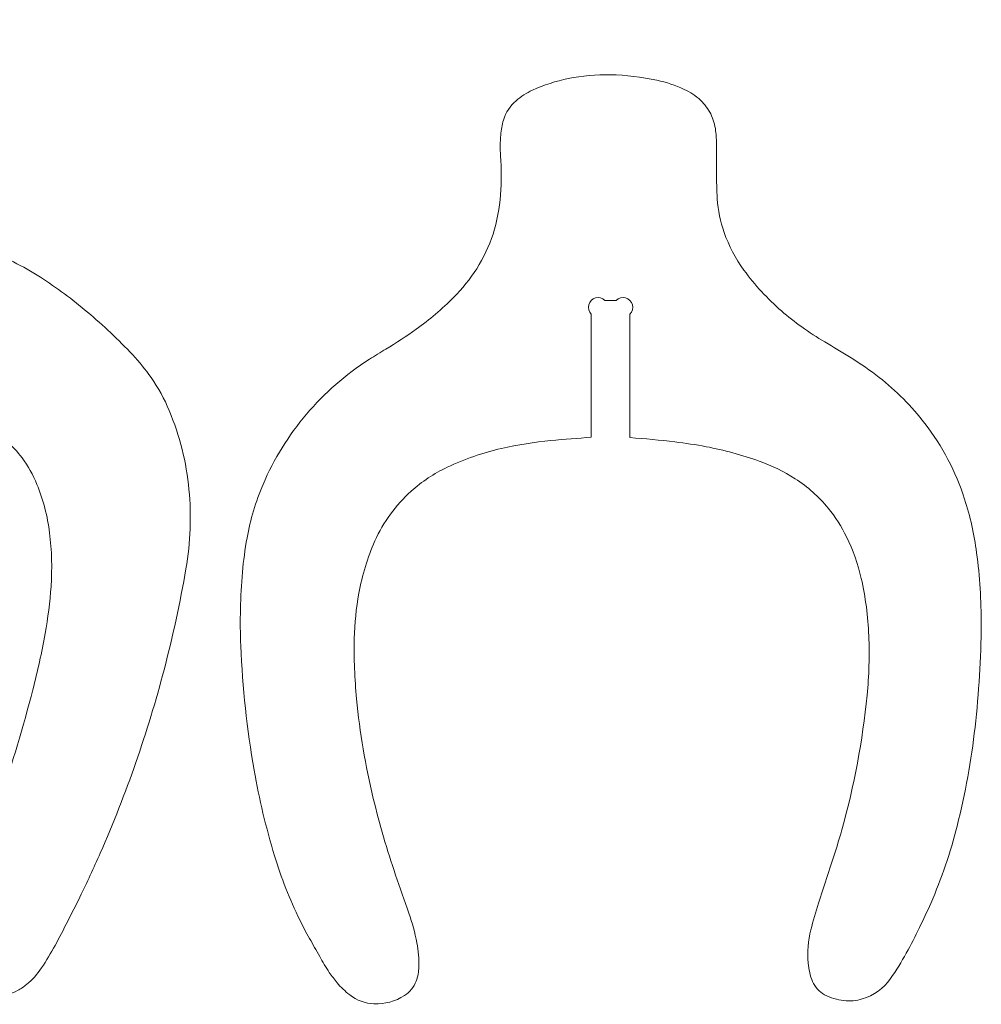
# Model space of a CAD drawing. Header units: centimetres. Extents: x -10 to 15.9, y -10.7 to 11.5.
# Tile 47 of 47: x 6.9 to 9.8, y 8.2 to 11.2. Entities that reach past the tile are written whole.
import ezdxf

# ---------------------------------------------------------------- set-up
doc = ezdxf.new("R2010")
doc.units = ezdxf.units.CM
doc.header["$MEASUREMENT"] = 0
doc.layers.add('Layer 1', color=7, linetype='Continuous')

msp = doc.modelspace()

# ---------------------------------------------------------------- linework, layer by layer
at = {"layer": 'Layer 1', "color": 18, "lineweight": 9}
for points, knots in [([(6.35057, 10.02701), (6.35057, 10.02701), (6.35057, 10.37732), (6.35057, 10.37732), (6.35057, 10.37732), (6.35788, 10.38464), (6.36074, 10.3953), (6.35806, 10.40529), (6.35806, 10.40529), (6.35538, 10.41529), (6.34758, 10.42309), (6.33759, 10.42577), (6.33759, 10.42577), (6.32759, 10.42845), (6.31693, 10.42559), (6.30961, 10.41828), (6.30961, 10.41828), (6.30961, 10.41828), (6.27569, 10.41828), (6.27569, 10.41828), (6.27569, 10.41828), (6.26837, 10.42559), (6.25771, 10.42845), (6.24771, 10.42577), (6.24771, 10.42577), (6.23772, 10.42309), (6.22991, 10.41529), (6.22724, 10.40529), (6.22724, 10.40529), (6.22456, 10.3953), (6.22742, 10.38464), (6.23473, 10.37732), (6.23473, 10.37732), (6.23473, 10.37732), (6.23473, 10.0338), (6.23473, 10.0338), (6.23473, 10.0338), (6.18321, 10.03206), (6.13177, 10.0286), (6.08048, 10.02342), (6.08048, 10.02342), (6.03011, 10.01834), (5.98019, 10.00963), (5.93107, 9.99737), (5.93107, 9.99737), (5.88585, 9.98608), (5.84177, 9.97066), (5.79937, 9.95131), (5.79937, 9.95131), (5.76839, 9.93717), (5.73931, 9.91918), (5.71282, 9.89777), (5.71282, 9.89777), (5.6754, 9.8675), (5.64494, 9.82954), (5.62351, 9.78644), (5.62351, 9.78644), (5.60428, 9.74776), (5.58975, 9.70692), (5.58023, 9.66478), (5.58023, 9.66478), (5.56885, 9.61441), (5.56336, 9.5629), (5.56385, 9.51126), (5.56385, 9.51126), (5.56427, 9.46707), (5.56778, 9.42296), (5.57434, 9.37925), (5.57434, 9.37925), (5.58229, 9.32626), (5.59258, 9.27366), (5.60518, 9.22158), (5.60518, 9.22158), (5.63043, 9.1172), (5.65946, 9.01377), (5.69219, 8.91149), (5.69219, 8.91149), (5.7106, 8.85398), (5.73002, 8.7968), (5.75043, 8.73998), (5.75043, 8.73998), (5.7706, 8.68382), (5.79176, 8.62802), (5.81391, 8.57261), (5.81391, 8.57261), (5.83083, 8.5303), (5.84747, 8.48788), (5.86386, 8.44537), (5.86386, 8.44537), (5.8712, 8.42632), (5.8768, 8.40665), (5.88061, 8.3866), (5.88061, 8.3866), (5.88582, 8.35921), (5.88571, 8.33106), (5.8803, 8.30372), (5.8803, 8.30372), (5.87654, 8.28465), (5.86748, 8.26703), (5.85417, 8.25287), (5.85417, 8.25287), (5.84212, 8.24003), (5.82694, 8.23052), (5.81012, 8.22528), (5.81012, 8.22528), (5.77367, 8.2139), (5.73431, 8.21616), (5.69939, 8.2316), (5.69939, 8.2316), (5.68264, 8.23901), (5.66703, 8.24876), (5.65304, 8.26056), (5.65304, 8.26056), (5.63072, 8.27937), (5.61144, 8.30152), (5.59589, 8.32622), (5.59589, 8.32622), (5.56029, 8.38274), (5.52719, 8.44082), (5.4967, 8.50026), (5.4967, 8.50026), (5.4319, 8.62657), (5.37531, 8.75695), (5.3273, 8.89055), (5.3273, 8.89055), (5.28692, 9.00287), (5.25143, 9.11691), (5.22091, 9.2323), (5.22091, 9.2323), (5.20584, 9.2893), (5.19232, 9.34669), (5.18037, 9.40442), (5.18037, 9.40442), (5.17048, 9.45216), (5.16235, 9.50025), (5.15599, 9.54859), (5.15599, 9.54859), (5.14693, 9.61739), (5.14625, 9.68705), (5.15394, 9.75602), (5.15394, 9.75602), (5.16243, 9.83203), (5.18181, 9.90644), (5.21149, 9.97693), (5.21149, 9.97693), (5.22507, 10.00918), (5.24194, 10.03995), (5.26182, 10.06874), (5.26182, 10.06874), (5.27078, 10.0817), (5.28041, 10.09419), (5.29067, 10.10615), (5.29067, 10.10615), (5.32279, 10.14357), (5.3565, 10.17961), (5.3917, 10.21416), (5.3917, 10.21416), (5.44048, 10.26205), (5.49268, 10.30635), (5.54785, 10.34671), (5.54785, 10.34671), (5.58065, 10.37069), (5.61511, 10.39232), (5.65097, 10.41142), (5.65097, 10.41142), (5.67346, 10.4234), (5.69668, 10.43397), (5.72048, 10.44306), (5.72048, 10.44306), (5.7443, 10.45216), (5.76727, 10.46336), (5.78911, 10.47654), (5.78911, 10.47654), (5.82845, 10.50026), (5.86366, 10.53021), (5.89341, 10.56522), (5.89341, 10.56522), (5.9162, 10.59205), (5.93299, 10.62343), (5.94266, 10.65729), (5.94266, 10.65729), (5.94605, 10.66914), (5.94841, 10.68125), (5.94971, 10.6935), (5.94971, 10.6935), (5.95102, 10.70584), (5.95127, 10.71827), (5.95046, 10.73066), (5.95046, 10.73066), (5.95039, 10.73176), (5.95029, 10.73287), (5.95015, 10.73397), (5.95015, 10.73397), (5.95002, 10.73507), (5.94993, 10.73618), (5.94988, 10.73728), (5.94988, 10.73728), (5.94988, 10.73728), (5.94848, 11.00288), (5.94848, 11.00288), (5.94848, 11.00288), (5.94903, 11.01465), (5.9517, 11.02622), (5.95634, 11.03704), (5.95634, 11.03704), (5.96611, 11.0598), (5.9818, 11.07954), (6.00177, 11.0942), (6.00177, 11.0942), (6.01308, 11.1025), (6.02548, 11.10922), (6.03861, 11.11417), (6.03861, 11.11417), (6.06108, 11.12264), (6.08419, 11.12931), (6.10771, 11.13413), (6.10771, 11.13413), (6.13829, 11.14039), (6.16927, 11.14458), (6.20041, 11.14669), (6.20041, 11.14669), (6.27371, 11.15165), (6.3473, 11.1505), (6.4204, 11.14325), (6.4204, 11.14325), (6.45289, 11.14003), (6.48492, 11.13312), (6.51585, 11.12266), (6.51585, 11.12266), (6.53546, 11.11603), (6.5537, 11.10589), (6.5697, 11.09276), (6.5697, 11.09276), (6.58282, 11.08198), (6.59362, 11.06863), (6.60142, 11.05355), (6.60142, 11.05355), (6.60899, 11.0389), (6.61341, 11.02283), (6.61437, 11.00637), (6.61437, 11.00637), (6.61437, 11.00637), (6.61577, 10.74076), (6.61577, 10.74076), (6.61577, 10.74076), (6.61545, 10.73404), (6.6151, 10.72732), (6.61472, 10.72059), (6.61472, 10.72059), (6.61444, 10.71577), (6.61446, 10.71094), (6.61479, 10.70613), (6.61479, 10.70613), (6.61713, 10.67133), (6.62796, 10.63765), (6.64636, 10.60802), (6.64636, 10.60802), (6.65805, 10.5892), (6.67145, 10.57149), (6.68641, 10.55513), (6.68641, 10.55513), (6.71228, 10.52683), (6.74164, 10.50195), (6.7738, 10.48107), (6.7738, 10.48107), (6.78607, 10.47311), (6.79926, 10.46667), (6.81309, 10.4619), (6.81309, 10.4619), (6.87173, 10.44167), (6.9277, 10.41439), (6.97976, 10.38067), (6.97976, 10.38067), (7.02883, 10.34889), (7.07584, 10.31403), (7.12051, 10.27632), (7.12051, 10.27632), (7.16806, 10.23617), (7.2133, 10.19337), (7.256, 10.14811), (7.256, 10.14811), (7.27595, 10.12696), (7.29429, 10.10435), (7.31087, 10.08046), (7.31087, 10.08046), (7.33241, 10.04941), (7.35061, 10.01617), (7.36516, 9.98129), (7.36516, 9.98129), (7.39661, 9.90593), (7.41654, 9.82625), (7.42428, 9.74497), (7.42428, 9.74497), (7.42801, 9.70579), (7.42913, 9.6664), (7.42763, 9.62707), (7.42763, 9.62707), (7.42611, 9.58718), (7.42197, 9.54743), (7.41525, 9.50808), (7.41525, 9.50808), (7.39786, 9.40637), (7.37605, 9.30545), (7.34991, 9.20563), (7.34991, 9.20563), (7.30073, 9.0179), (7.23681, 8.83432), (7.15876, 8.65664), (7.15876, 8.65664), (7.13933, 8.6124), (7.11899, 8.56856), (7.09777, 8.52514), (7.09777, 8.52514), (7.07396, 8.47645), (7.04928, 8.42819), (7.02372, 8.3804), (7.02372, 8.3804), (7.01133, 8.35722), (6.99776, 8.33469), (6.98307, 8.3129), (6.98307, 8.3129), (6.9706, 8.29439), (6.9556, 8.27773), (6.9385, 8.26339), (6.9385, 8.26339), (6.93001, 8.25628), (6.92084, 8.25003), (6.91112, 8.24474), (6.91112, 8.24474), (6.90164, 8.23959), (6.89165, 8.23541), (6.88133, 8.23229), (6.88133, 8.23229), (6.85663, 8.22482), (6.83068, 8.22237), (6.80502, 8.22507), (6.80502, 8.22507), (6.77734, 8.22798), (6.75188, 8.2416), (6.73409, 8.26301), (6.73409, 8.26301), (6.72111, 8.27863), (6.71267, 8.29753), (6.7097, 8.31762), (6.7097, 8.31762), (6.7069, 8.33651), (6.70679, 8.3557), (6.70935, 8.37462), (6.70935, 8.37462), (6.71119, 8.38817), (6.71402, 8.40158), (6.7178, 8.41472), (6.7178, 8.41472), (6.72511, 8.44008), (6.73337, 8.46515), (6.74257, 8.48988), (6.74257, 8.48988), (6.76106, 8.53961), (6.77942, 8.58939), (6.79764, 8.63921), (6.79764, 8.63921), (6.81918, 8.69808), (6.83981, 8.75727), (6.85953, 8.81677), (6.85953, 8.81677), (6.89554, 8.92538), (6.92805, 9.03511), (6.95701, 9.14581), (6.95701, 9.14581), (6.97152, 9.20127), (6.98386, 9.25728), (6.994, 9.3137), (6.994, 9.3137), (7.00242, 9.36052), (7.00827, 9.40776), (7.01153, 9.45521), (7.01153, 9.45521), (7.0152, 9.5085), (7.01373, 9.56201), (7.00714, 9.61502), (7.00714, 9.61502), (7.00094, 9.66499), (6.98821, 9.71393), (6.96928, 9.7606), (6.96928, 9.7606), (6.95784, 9.78878), (6.94289, 9.81539), (6.92477, 9.83981), (6.92477, 9.83981), (6.89765, 9.87636), (6.8633, 9.90692), (6.82383, 9.92961), (6.82383, 9.92961), (6.78715, 9.95069), (6.7483, 9.96772), (6.70793, 9.9804), (6.70793, 9.9804), (6.66636, 9.99347), (6.6238, 10.00313), (6.58066, 10.00931), (6.58066, 10.00931), (6.51705, 10.01842), (6.45299, 10.02402), (6.38876, 10.0261), (6.38876, 10.0261), (6.3824, 10.02631), (6.37603, 10.02647), (6.36967, 10.0266), (6.36967, 10.0266), (6.3633, 10.02672), (6.35693, 10.02686), (6.35057, 10.02701)], [0, 0, 0, 0, 0.0096154, 0.0096154, 0.0096154, 0.0096154, 0.0192308, 0.0192308, 0.0192308, 0.0192308, 0.0288462, 0.0288462, 0.0288462, 0.0288462, 0.0384615, 0.0384615, 0.0384615, 0.0384615, 0.0480769, 0.0480769, 0.0480769, 0.0480769, 0.0576923, 0.0576923, 0.0576923, 0.0576923, 0.0673077, 0.0673077, 0.0673077, 0.0673077, 0.0769231, 0.0769231, 0.0769231, 0.0769231, 0.0865385, 0.0865385, 0.0865385, 0.0865385, 0.0961538, 0.0961538, 0.0961538, 0.0961538, 0.1057692, 0.1057692, 0.1057692, 0.1057692, 0.1153846, 0.1153846, 0.1153846, 0.1153846, 0.125, 0.125, 0.125, 0.125, 0.1346154, 0.1346154, 0.1346154, 0.1346154, 0.1442308, 0.1442308, 0.1442308, 0.1442308, 0.1538462, 0.1538462, 0.1538462, 0.1538462, 0.1634615, 0.1634615, 0.1634615, 0.1634615, 0.1730769, 0.1730769, 0.1730769, 0.1730769, 0.1826923, 0.1826923, 0.1826923, 0.1826923, 0.1923077, 0.1923077, 0.1923077, 0.1923077, 0.2019231, 0.2019231, 0.2019231, 0.2019231, 0.2115385, 0.2115385, 0.2115385, 0.2115385, 0.2211538, 0.2211538, 0.2211538, 0.2211538, 0.2307692, 0.2307692, 0.2307692, 0.2307692, 0.2403846, 0.2403846, 0.2403846, 0.2403846, 0.25, 0.25, 0.25, 0.25, 0.2596154, 0.2596154, 0.2596154, 0.2596154, 0.2692308, 0.2692308, 0.2692308, 0.2692308, 0.2788462, 0.2788462, 0.2788462, 0.2788462, 0.2884615, 0.2884615, 0.2884615, 0.2884615, 0.2980769, 0.2980769, 0.2980769, 0.2980769, 0.3076923, 0.3076923, 0.3076923, 0.3076923, 0.3173077, 0.3173077, 0.3173077, 0.3173077, 0.3269231, 0.3269231, 0.3269231, 0.3269231, 0.3365385, 0.3365385, 0.3365385, 0.3365385, 0.3461538, 0.3461538, 0.3461538, 0.3461538, 0.3557692, 0.3557692, 0.3557692, 0.3557692, 0.3653846, 0.3653846, 0.3653846, 0.3653846, 0.375, 0.375, 0.375, 0.375, 0.3846154, 0.3846154, 0.3846154, 0.3846154, 0.3942308, 0.3942308, 0.3942308, 0.3942308, 0.4038462, 0.4038462, 0.4038462, 0.4038462, 0.4134615, 0.4134615, 0.4134615, 0.4134615, 0.4230769, 0.4230769, 0.4230769, 0.4230769, 0.4326923, 0.4326923, 0.4326923, 0.4326923, 0.4423077, 0.4423077, 0.4423077, 0.4423077, 0.4519231, 0.4519231, 0.4519231, 0.4519231, 0.4615385, 0.4615385, 0.4615385, 0.4615385, 0.4711538, 0.4711538, 0.4711538, 0.4711538, 0.4807692, 0.4807692, 0.4807692, 0.4807692, 0.4903846, 0.4903846, 0.4903846, 0.4903846, 0.5, 0.5, 0.5, 0.5, 0.5096154, 0.5096154, 0.5096154, 0.5096154, 0.5192308, 0.5192308, 0.5192308, 0.5192308, 0.5288462, 0.5288462, 0.5288462, 0.5288462, 0.5384615, 0.5384615, 0.5384615, 0.5384615, 0.5480769, 0.5480769, 0.5480769, 0.5480769, 0.5576923, 0.5576923, 0.5576923, 0.5576923, 0.5673077, 0.5673077, 0.5673077, 0.5673077, 0.5769231, 0.5769231, 0.5769231, 0.5769231, 0.5865385, 0.5865385, 0.5865385, 0.5865385, 0.5961538, 0.5961538, 0.5961538, 0.5961538, 0.6057692, 0.6057692, 0.6057692, 0.6057692, 0.6153846, 0.6153846, 0.6153846, 0.6153846, 0.625, 0.625, 0.625, 0.625, 0.6346154, 0.6346154, 0.6346154, 0.6346154, 0.6442308, 0.6442308, 0.6442308, 0.6442308, 0.6538462, 0.6538462, 0.6538462, 0.6538462, 0.6634615, 0.6634615, 0.6634615, 0.6634615, 0.6730769, 0.6730769, 0.6730769, 0.6730769, 0.6826923, 0.6826923, 0.6826923, 0.6826923, 0.6923077, 0.6923077, 0.6923077, 0.6923077, 0.7019231, 0.7019231, 0.7019231, 0.7019231, 0.7115385, 0.7115385, 0.7115385, 0.7115385, 0.7211538, 0.7211538, 0.7211538, 0.7211538, 0.7307692, 0.7307692, 0.7307692, 0.7307692, 0.7403846, 0.7403846, 0.7403846, 0.7403846, 0.75, 0.75, 0.75, 0.75, 0.7596154, 0.7596154, 0.7596154, 0.7596154, 0.7692308, 0.7692308, 0.7692308, 0.7692308, 0.7788462, 0.7788462, 0.7788462, 0.7788462, 0.7884615, 0.7884615, 0.7884615, 0.7884615, 0.7980769, 0.7980769, 0.7980769, 0.7980769, 0.8076923, 0.8076923, 0.8076923, 0.8076923, 0.8173077, 0.8173077, 0.8173077, 0.8173077, 0.8269231, 0.8269231, 0.8269231, 0.8269231, 0.8365385, 0.8365385, 0.8365385, 0.8365385, 0.8461538, 0.8461538, 0.8461538, 0.8461538, 0.8557692, 0.8557692, 0.8557692, 0.8557692, 0.8653846, 0.8653846, 0.8653846, 0.8653846, 0.875, 0.875, 0.875, 0.875, 0.8846154, 0.8846154, 0.8846154, 0.8846154, 0.8942308, 0.8942308, 0.8942308, 0.8942308, 0.9038462, 0.9038462, 0.9038462, 0.9038462, 0.9134615, 0.9134615, 0.9134615, 0.9134615, 0.9230769, 0.9230769, 0.9230769, 0.9230769, 0.9326923, 0.9326923, 0.9326923, 0.9326923, 0.9423077, 0.9423077, 0.9423077, 0.9423077, 0.9519231, 0.9519231, 0.9519231, 0.9519231, 0.9615385, 0.9615385, 0.9615385, 0.9615385, 0.9711538, 0.9711538, 0.9711538, 0.9711538, 0.9807692, 0.9807692, 0.9807692, 0.9807692, 1, 1, 1, 1]), ([(8.74404, 9.90039), (8.74404, 9.90039), (8.74403, 10.2703), (8.74403, 10.2703), (8.74403, 10.2703), (8.75135, 10.27762), (8.7542, 10.28828), (8.75152, 10.29828), (8.75152, 10.29828), (8.74885, 10.30827), (8.74104, 10.31607), (8.73105, 10.31875), (8.73105, 10.31875), (8.72105, 10.32143), (8.71039, 10.31857), (8.70308, 10.31126), (8.70308, 10.31126), (8.70308, 10.31126), (8.66915, 10.31126), (8.66915, 10.31126), (8.66915, 10.31126), (8.66183, 10.31857), (8.65117, 10.32143), (8.64118, 10.31875), (8.64118, 10.31875), (8.63118, 10.31607), (8.62338, 10.30827), (8.6207, 10.29828), (8.6207, 10.29828), (8.61802, 10.28828), (8.62088, 10.27762), (8.62819, 10.2703), (8.62819, 10.2703), (8.62819, 10.2703), (8.62819, 9.90137), (8.62819, 9.90137), (8.62819, 9.90137), (8.58793, 9.89872), (8.5477, 9.89552), (8.50752, 9.89178), (8.50752, 9.89178), (8.45763, 9.88713), (8.40811, 9.87919), (8.35926, 9.86803), (8.35926, 9.86803), (8.3033, 9.85524), (8.24892, 9.83638), (8.19706, 9.81177), (8.19706, 9.81177), (8.15775, 9.79311), (8.12135, 9.76886), (8.089, 9.73976), (8.089, 9.73976), (8.0429, 9.6983), (8.00605, 9.64763), (7.98083, 9.59099), (7.98083, 9.59099), (7.95861, 9.54108), (7.94247, 9.48868), (7.93276, 9.43492), (7.93276, 9.43492), (7.92467, 9.39015), (7.92011, 9.34482), (7.91913, 9.29934), (7.91913, 9.29934), (7.91781, 9.23893), (7.92007, 9.1785), (7.92588, 9.11835), (7.92588, 9.11835), (7.93558, 9.01797), (7.9523, 8.9184), (7.97593, 8.82035), (7.97593, 8.82035), (7.99461, 8.74284), (8.01694, 8.66625), (8.04284, 8.59084), (8.04284, 8.59084), (8.05586, 8.55292), (8.06902, 8.51505), (8.08231, 8.47722), (8.08231, 8.47722), (8.09257, 8.44805), (8.1006, 8.41814), (8.10635, 8.38776), (8.10635, 8.38776), (8.11082, 8.36409), (8.11283, 8.34002), (8.11233, 8.31594), (8.11233, 8.31594), (8.11203, 8.30135), (8.10921, 8.28692), (8.10399, 8.27329), (8.10399, 8.27329), (8.0972, 8.25556), (8.08496, 8.24044), (8.06904, 8.23011), (8.06904, 8.23011), (8.04202, 8.21257), (8.0102, 8.2039), (7.97802, 8.20529), (7.97802, 8.20529), (7.9516, 8.20644), (7.92617, 8.2158), (7.90531, 8.23206), (7.90531, 8.23206), (7.89148, 8.24284), (7.8788, 8.25505), (7.8675, 8.26847), (7.8675, 8.26847), (7.85917, 8.27837), (7.8514, 8.28875), (7.84426, 8.29954), (7.84426, 8.29954), (7.83402, 8.31499), (7.8244, 8.33086), (7.81543, 8.34708), (7.81543, 8.34708), (7.80537, 8.36527), (7.79518, 8.38338), (7.78486, 8.40141), (7.78486, 8.40141), (7.77453, 8.41945), (7.76481, 8.43784), (7.75571, 8.45652), (7.75571, 8.45652), (7.72554, 8.51846), (7.70032, 8.58269), (7.68026, 8.64859), (7.68026, 8.64859), (7.65469, 8.73266), (7.63433, 8.81823), (7.61932, 8.90481), (7.61932, 8.90481), (7.59796, 9.02792), (7.58463, 9.1523), (7.57939, 9.27714), (7.57939, 9.27714), (7.57631, 9.35054), (7.57799, 9.42406), (7.58441, 9.49724), (7.58441, 9.49724), (7.58744, 9.53176), (7.59203, 9.56612), (7.59818, 9.60022), (7.59818, 9.60022), (7.60808, 9.65519), (7.62413, 9.70889), (7.646, 9.76029), (7.646, 9.76029), (7.67841, 9.83646), (7.72216, 9.90731), (7.77573, 9.97042), (7.77573, 9.97042), (7.82999, 10.03432), (7.89349, 10.08979), (7.96411, 10.13496), (7.96411, 10.13496), (7.98048, 10.14543), (7.99701, 10.15564), (8.0137, 10.16559), (8.0137, 10.16559), (8.0447, 10.18408), (8.0749, 10.20389), (8.10421, 10.22496), (8.10421, 10.22496), (8.1441, 10.25365), (8.18159, 10.28552), (8.21633, 10.32028), (8.21633, 10.32028), (8.24238, 10.34634), (8.26552, 10.37515), (8.28536, 10.40621), (8.28536, 10.40621), (8.30602, 10.43856), (8.32244, 10.47343), (8.33421, 10.50996), (8.33421, 10.50996), (8.34652, 10.54814), (8.35408, 10.58766), (8.35674, 10.62768), (8.35674, 10.62768), (8.35932, 10.66643), (8.35932, 10.7053), (8.35675, 10.74404), (8.35675, 10.74404), (8.35537, 10.76491), (8.35551, 10.78585), (8.35719, 10.8067), (8.35719, 10.8067), (8.3584, 10.82176), (8.3612, 10.83666), (8.36552, 10.85114), (8.36552, 10.85114), (8.37226, 10.87367), (8.38537, 10.89379), (8.40326, 10.90907), (8.40326, 10.90907), (8.41812, 10.92176), (8.43467, 10.93235), (8.45242, 10.94053), (8.45242, 10.94053), (8.4866, 10.9563), (8.52252, 10.96799), (8.55944, 10.97537), (8.55944, 10.97537), (8.60094, 10.98367), (8.64323, 10.98746), (8.68555, 10.98666), (8.68555, 10.98666), (8.73241, 10.98579), (8.77907, 10.98034), (8.82486, 10.9704), (8.82486, 10.9704), (8.85297, 10.9643), (8.88033, 10.95515), (8.90646, 10.94311), (8.90646, 10.94311), (8.92435, 10.93486), (8.94081, 10.92379), (8.9552, 10.91033), (8.9552, 10.91033), (8.96771, 10.89863), (8.97801, 10.88477), (8.98562, 10.86942), (8.98562, 10.86942), (8.99346, 10.8536), (8.99849, 10.83652), (9.00047, 10.81897), (9.00047, 10.81897), (9.00208, 10.80474), (9.00295, 10.79042), (9.00307, 10.7761), (9.00307, 10.7761), (9.00329, 10.74879), (9.00333, 10.72147), (9.00319, 10.69416), (9.00319, 10.69416), (9.00305, 10.6679), (9.00379, 10.64164), (9.0054, 10.61543), (9.0054, 10.61543), (9.0075, 10.58116), (9.01435, 10.54736), (9.02576, 10.51497), (9.02576, 10.51497), (9.03999, 10.47456), (9.06005, 10.43646), (9.08531, 10.40186), (9.08531, 10.40186), (9.11805, 10.35704), (9.15571, 10.31604), (9.19761, 10.27963), (9.19761, 10.27963), (9.21706, 10.26273), (9.23728, 10.24675), (9.25822, 10.23174), (9.25822, 10.23174), (9.28052, 10.21576), (9.3035, 10.20076), (9.32711, 10.18679), (9.32711, 10.18679), (9.35341, 10.17123), (9.37959, 10.15545), (9.40563, 10.13945), (9.40563, 10.13945), (9.43485, 10.12152), (9.463, 10.10191), (9.48996, 10.08072), (9.48996, 10.08072), (9.54093, 10.04067), (9.58674, 9.99443), (9.62631, 9.94308), (9.62631, 9.94308), (9.67879, 9.875), (9.71909, 9.79832), (9.7454, 9.71649), (9.7454, 9.71649), (9.76223, 9.66412), (9.77433, 9.61034), (9.78154, 9.55581), (9.78154, 9.55581), (9.79096, 9.48451), (9.79548, 9.41264), (9.79507, 9.34072), (9.79507, 9.34072), (9.79478, 9.28998), (9.79311, 9.23926), (9.79008, 9.18861), (9.79008, 9.18861), (9.78699, 9.13686), (9.78252, 9.0852), (9.7767, 9.03369), (9.7767, 9.03369), (9.76542, 8.93392), (9.74749, 8.83499), (9.72302, 8.73761), (9.72302, 8.73761), (9.70309, 8.65827), (9.67668, 8.58069), (9.64406, 8.50566), (9.64406, 8.50566), (9.63348, 8.48132), (9.62232, 8.45723), (9.6106, 8.43342), (9.6106, 8.43342), (9.59797, 8.40776), (9.58479, 8.38237), (9.57105, 8.35729), (9.57105, 8.35729), (9.55662, 8.33093), (9.54078, 8.30538), (9.5236, 8.28073), (9.5236, 8.28073), (9.50325, 8.25153), (9.47357, 8.23008), (9.43945, 8.21992), (9.43945, 8.21992), (9.4215, 8.21457), (9.40264, 8.21288), (9.38402, 8.21495), (9.38402, 8.21495), (9.36397, 8.21718), (9.34451, 8.22313), (9.32663, 8.23248), (9.32663, 8.23248), (9.31036, 8.24098), (9.29762, 8.25497), (9.29067, 8.27196), (9.29067, 8.27196), (9.28343, 8.28962), (9.27891, 8.30828), (9.27726, 8.3273), (9.27726, 8.3273), (9.27436, 8.36071), (9.27714, 8.39438), (9.28547, 8.42686), (9.28547, 8.42686), (9.29235, 8.45366), (9.30007, 8.48024), (9.30862, 8.50656), (9.30862, 8.50656), (9.32194, 8.54752), (9.33528, 8.58847), (9.34867, 8.62941), (9.34867, 8.62941), (9.35918, 8.66158), (9.36901, 8.69396), (9.37814, 8.72655), (9.37814, 8.72655), (9.41507, 8.85827), (9.44034, 8.99296), (9.45366, 9.12912), (9.45366, 9.12912), (9.45944, 9.18822), (9.46116, 9.24764), (9.45881, 9.30698), (9.45881, 9.30698), (9.45652, 9.3649), (9.44899, 9.42249), (9.43632, 9.47905), (9.43632, 9.47905), (9.42666, 9.52212), (9.41192, 9.56388), (9.39238, 9.60345), (9.39238, 9.60345), (9.37728, 9.63404), (9.35881, 9.66282), (9.33729, 9.68928), (9.33729, 9.68928), (9.30933, 9.72367), (9.27604, 9.75333), (9.23865, 9.77715), (9.23865, 9.77715), (9.20475, 9.79874), (9.16857, 9.81652), (9.13076, 9.83017), (9.13076, 9.83017), (9.07913, 9.8488), (9.02609, 9.86324), (8.97214, 9.87333), (8.97214, 9.87333), (8.94108, 9.87914), (8.90984, 9.88391), (8.87846, 9.88763), (8.87846, 9.88763), (8.83376, 9.89294), (8.78894, 9.89719), (8.74404, 9.90039)], [0, 0, 0, 0, 0.0102041, 0.0102041, 0.0102041, 0.0102041, 0.0204082, 0.0204082, 0.0204082, 0.0204082, 0.0306122, 0.0306122, 0.0306122, 0.0306122, 0.0408163, 0.0408163, 0.0408163, 0.0408163, 0.0510204, 0.0510204, 0.0510204, 0.0510204, 0.0612245, 0.0612245, 0.0612245, 0.0612245, 0.0714286, 0.0714286, 0.0714286, 0.0714286, 0.0816327, 0.0816327, 0.0816327, 0.0816327, 0.0918367, 0.0918367, 0.0918367, 0.0918367, 0.1020408, 0.1020408, 0.1020408, 0.1020408, 0.1122449, 0.1122449, 0.1122449, 0.1122449, 0.122449, 0.122449, 0.122449, 0.122449, 0.1326531, 0.1326531, 0.1326531, 0.1326531, 0.1428571, 0.1428571, 0.1428571, 0.1428571, 0.1530612, 0.1530612, 0.1530612, 0.1530612, 0.1632653, 0.1632653, 0.1632653, 0.1632653, 0.1734694, 0.1734694, 0.1734694, 0.1734694, 0.1836735, 0.1836735, 0.1836735, 0.1836735, 0.1938776, 0.1938776, 0.1938776, 0.1938776, 0.2040816, 0.2040816, 0.2040816, 0.2040816, 0.2142857, 0.2142857, 0.2142857, 0.2142857, 0.2244898, 0.2244898, 0.2244898, 0.2244898, 0.2346939, 0.2346939, 0.2346939, 0.2346939, 0.244898, 0.244898, 0.244898, 0.244898, 0.255102, 0.255102, 0.255102, 0.255102, 0.2653061, 0.2653061, 0.2653061, 0.2653061, 0.2755102, 0.2755102, 0.2755102, 0.2755102, 0.2857143, 0.2857143, 0.2857143, 0.2857143, 0.2959184, 0.2959184, 0.2959184, 0.2959184, 0.3061224, 0.3061224, 0.3061224, 0.3061224, 0.3163265, 0.3163265, 0.3163265, 0.3163265, 0.3265306, 0.3265306, 0.3265306, 0.3265306, 0.3367347, 0.3367347, 0.3367347, 0.3367347, 0.3469388, 0.3469388, 0.3469388, 0.3469388, 0.3571429, 0.3571429, 0.3571429, 0.3571429, 0.3673469, 0.3673469, 0.3673469, 0.3673469, 0.377551, 0.377551, 0.377551, 0.377551, 0.3877551, 0.3877551, 0.3877551, 0.3877551, 0.3979592, 0.3979592, 0.3979592, 0.3979592, 0.4081633, 0.4081633, 0.4081633, 0.4081633, 0.4183673, 0.4183673, 0.4183673, 0.4183673, 0.4285714, 0.4285714, 0.4285714, 0.4285714, 0.4387755, 0.4387755, 0.4387755, 0.4387755, 0.4489796, 0.4489796, 0.4489796, 0.4489796, 0.4591837, 0.4591837, 0.4591837, 0.4591837, 0.4693878, 0.4693878, 0.4693878, 0.4693878, 0.4795918, 0.4795918, 0.4795918, 0.4795918, 0.4897959, 0.4897959, 0.4897959, 0.4897959, 0.5, 0.5, 0.5, 0.5, 0.5102041, 0.5102041, 0.5102041, 0.5102041, 0.5204082, 0.5204082, 0.5204082, 0.5204082, 0.5306122, 0.5306122, 0.5306122, 0.5306122, 0.5408163, 0.5408163, 0.5408163, 0.5408163, 0.5510204, 0.5510204, 0.5510204, 0.5510204, 0.5612245, 0.5612245, 0.5612245, 0.5612245, 0.5714286, 0.5714286, 0.5714286, 0.5714286, 0.5816327, 0.5816327, 0.5816327, 0.5816327, 0.5918367, 0.5918367, 0.5918367, 0.5918367, 0.6020408, 0.6020408, 0.6020408, 0.6020408, 0.6122449, 0.6122449, 0.6122449, 0.6122449, 0.622449, 0.622449, 0.622449, 0.622449, 0.6326531, 0.6326531, 0.6326531, 0.6326531, 0.6428571, 0.6428571, 0.6428571, 0.6428571, 0.6530612, 0.6530612, 0.6530612, 0.6530612, 0.6632653, 0.6632653, 0.6632653, 0.6632653, 0.6734694, 0.6734694, 0.6734694, 0.6734694, 0.6836735, 0.6836735, 0.6836735, 0.6836735, 0.6938776, 0.6938776, 0.6938776, 0.6938776, 0.7040816, 0.7040816, 0.7040816, 0.7040816, 0.7142857, 0.7142857, 0.7142857, 0.7142857, 0.7244898, 0.7244898, 0.7244898, 0.7244898, 0.7346939, 0.7346939, 0.7346939, 0.7346939, 0.744898, 0.744898, 0.744898, 0.744898, 0.755102, 0.755102, 0.755102, 0.755102, 0.7653061, 0.7653061, 0.7653061, 0.7653061, 0.7755102, 0.7755102, 0.7755102, 0.7755102, 0.7857143, 0.7857143, 0.7857143, 0.7857143, 0.7959184, 0.7959184, 0.7959184, 0.7959184, 0.8061224, 0.8061224, 0.8061224, 0.8061224, 0.8163265, 0.8163265, 0.8163265, 0.8163265, 0.8265306, 0.8265306, 0.8265306, 0.8265306, 0.8367347, 0.8367347, 0.8367347, 0.8367347, 0.8469388, 0.8469388, 0.8469388, 0.8469388, 0.8571429, 0.8571429, 0.8571429, 0.8571429, 0.8673469, 0.8673469, 0.8673469, 0.8673469, 0.877551, 0.877551, 0.877551, 0.877551, 0.8877551, 0.8877551, 0.8877551, 0.8877551, 0.8979592, 0.8979592, 0.8979592, 0.8979592, 0.9081633, 0.9081633, 0.9081633, 0.9081633, 0.9183673, 0.9183673, 0.9183673, 0.9183673, 0.9285714, 0.9285714, 0.9285714, 0.9285714, 0.9387755, 0.9387755, 0.9387755, 0.9387755, 0.9489796, 0.9489796, 0.9489796, 0.9489796, 0.9591837, 0.9591837, 0.9591837, 0.9591837, 0.9693878, 0.9693878, 0.9693878, 0.9693878, 0.9795918, 0.9795918, 0.9795918, 0.9795918, 1, 1, 1, 1])]:
    msp.add_open_spline(points, degree=3, knots=knots, dxfattribs=at)

doc.saveas('drawing.dxf')
